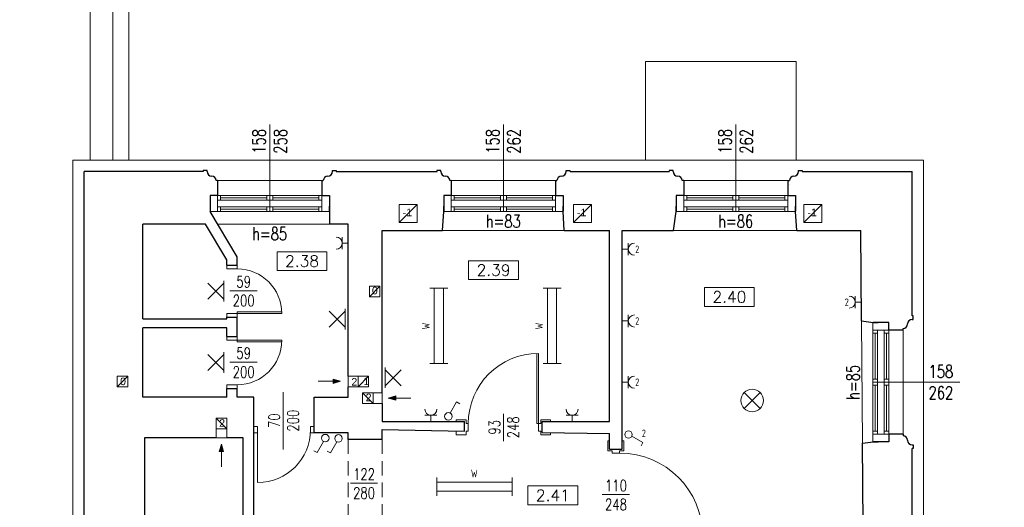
# Model space of a CAD drawing. Header units: millimetres. Extents: x 7052 to 69970, y -1719 to 15326.
# Tile 97 of 160: x 44945 to 46249, y 13429 to 14074. Entities that reach past the tile are written whole.
import ezdxf

# ---------------------------------------------------------------- set-up
doc = ezdxf.new("R2010")
doc.units = ezdxf.units.MM
doc.linetypes.add('HIDDEN', pattern=[9.525, 6.35, -3.175])
for name, color, linetype, lineweight in [('m_cienka', 7, 'Continuous', 5), ('m_elektryka', 10, 'Continuous', 5), ('m_stolarka', 7, 'Continuous', 9), ('m_tekst', 7, 'Continuous', 13), ('m_wentylacja', 7, 'Continuous', 5), ('m_widok', 7, 'Continuous', 9), ('m_ściany', 7, 'Continuous', 30)]:
    doc.layers.add(name, color=color, linetype=linetype, lineweight=lineweight)
doc.styles.add('DIM', font='dim', dxfattribs={"width": 0.75})
doc.styles.add('ROMANS', font='Romans.shx', dxfattribs={"height": 0.2})
doc.styles.get("Standard").update_dxf_attribs({"font": 'arial.ttf'})
doc.styles.add('styl1', font='simplex.shx', dxfattribs={"width": 0.75})

# ---------------------------------------------------------------- blocks, each defined once
blk = doc.blocks.new('strz')
at = {"layer": 'm_wentylacja', "ltscale": 2}
h = blk.add_hatch(color=0, dxfattribs=at)
h.paths.add_polyline_path([(0, 9.8), (-2.9, 9.8), (0, 0)])
h.paths.add_polyline_path([(2.9, 9.8), (0, 9.8), (0, 0)])
at = {"layer": 'm_wentylacja', "color": 0, "ltscale": 2}
for p, q in [((0, 0), (0, 29.8)), ((0, 0), (-2.9, 9.8)), ((-2.9, 9.8), (2.9, 9.8)), ((0, 0), (2.9, 9.8))]:
    blk.add_line(p, q, dxfattribs=at)
blk = doc.blocks.new('świetlówka 2')
at = {"layer": 'm_elektryka', "color": 0, "ltscale": 0.4}
for p, q in [((-100, -6), (-100, 0)), ((0, -6), (0, 0)), ((-100, -6), (0, -6)), ((-100, -12), (-100, -6)), ((-100, -18), (-100, -12)), ((0, -12), (0, -6)), ((0, -18), (0, -12)), ((-100, -18), (0, -18)), ((-100, -24), (-100, -18)), ((0, -24), (0, -18))]:
    blk.add_line(p, q, dxfattribs=at)
blk = doc.blocks.new('oświetlenie')
at = {"layer": 'm_elektryka', "color": 0}
for p, q in [((10.6, 10.6), (-10.6, -10.6)), ((-10.6, 10.6), (10.6, -10.6))]:
    blk.add_line(p, q, dxfattribs=at)
blk = doc.blocks.new('oprawa ścienna')
at = {"layer": 'm_elektryka', "color": 0, "ltscale": 0.4}
blk.add_line((10.6, 13.6), (10.6, -13.6), dxfattribs=at)
at = {"layer": 'm_elektryka', "color": 0}
for p, q in [((10.6, 10.6), (-10.6, -10.6)), ((-10.6, 10.6), (10.6, -10.6))]:
    blk.add_line(p, q, dxfattribs=at)
blk = doc.blocks.new('właczn ik pojedynczy')
at = {"layer": 'm_elektryka', "color": 0}
for p in [(-12.4, 12.7), (0, 0)]:
    blk.add_line(p, (-14.8, 8.3), dxfattribs=at)
blk.add_circle((4.4, -2.4), 5, dxfattribs=at)
blk = doc.blocks.new('gniazdo z u')
at = {"layer": 'm_elektryka', "color": 0}
for p, q in [((-20, -10), (0, -10)), ((-10, -20), (-10, -10))]:
    blk.add_line(p, q, dxfattribs=at)
blk.add_arc((-10, 0), 10, 180, 0, dxfattribs=at)

msp = doc.modelspace()

# ---------------------------------------------------------------- linework, layer by layer
at = {"layer": 'm_cienka', "ltscale": 3}
for p, q in [((45276.1, 13820.6), (45276.1, 13935.6)), ((45585.6, 13820.6), (45585.6, 13935.6)), ((45893.4, 13820.6), (45893.4, 13935.6)), ((46075.1, 13594.5), (46190.1, 13594.5))]:
    msp.add_line(p, q, dxfattribs=at)
at = {"layer": 'm_cienka', "ltscale": 2}
for p, q in [((45207.1, 13861.4), (45345.1, 13861.4)), ((45516.6, 13861.4), (45654.6, 13861.4)), ((45824.4, 13861.4), (45962.4, 13861.4)), ((45355.1, 13803.5), (45207.3, 13803.5)), ((45666.1, 13795.5), (45505.1, 13795.5)), ((45811.1, 13795.5), (45974.1, 13795.5)), ((45259.5, 13715.4), (45223.4, 13715.4)), ((46061.3, 13513.5), (46060, 13675.5)), ((46115, 13525.5), (46115, 13663.5)), ((45259.5, 13620.9), (45223.4, 13620.9)), ((45294, 13581.4), (45294, 13505.3)), ((45585.6, 13552.6), (45585.6, 13516.5)), ((45419, 13460.8), (45382.9, 13460.8)), ((45752.7, 13445.6), (45716.5, 13445.6))]:
    msp.add_line(p, q, dxfattribs=at)
at = {"layer": 'm_cienka'}
for p, q in [((45285.9, 13767.2), (45285.9, 13742.2)), ((45351.9, 13767.2), (45285.9, 13767.2)), ((45351.9, 13742.2), (45351.9, 13767.2)), ((45539.6, 13755.3), (45539.6, 13730.3)), ((45605.6, 13755.3), (45539.6, 13755.3)), ((45605.6, 13730.3), (45605.6, 13755.3)), ((45285.9, 13742.2), (45351.9, 13742.2)), ((45539.6, 13730.3), (45605.6, 13730.3)), ((45852, 13719.8), (45852, 13694.8)), ((45918, 13719.8), (45852, 13719.8)), ((45918, 13694.8), (45918, 13719.8)), ((45852, 13694.8), (45918, 13694.8)), ((45618.1, 13457.1), (45618.1, 13432.1)), ((45684.1, 13457.1), (45618.1, 13457.1)), ((45684.1, 13432.1), (45684.1, 13457.1)), ((45618.1, 13432.1), (45684.1, 13432.1))]:
    msp.add_line(p, q, dxfattribs=at)
at = {"layer": 'm_cienka', "linetype": 'HIDDEN', "ltscale": 3}
for p, q in [((45380.1, 13518.6), (45380.1, 13396.6)), ((45425.1, 13518.6), (45425.1, 13396.6))]:
    msp.add_line(p, q, dxfattribs=at)
at = {"layer": 'm_cienka', "ltscale": 4}
msp.add_lwpolyline([(45773.7, 13888.5), (45973.5, 13888.5), (45973.5, 14019.1), (45773.7, 14019.1)], close=True, dxfattribs=at)
at = {"layer": 'm_cienka', "ltscale": 2}
msp.add_lwpolyline([(43320.1, 11428.9), (45014.1, 11428.9), (45014.1, 10975.4), (46142.1, 10975.4), (46142.1, 12167.5), (46249.1, 12167.5), (46249.1, 12691.5), (46142.1, 12691.5), (46142.1, 13888.5), (45015.1, 13888.5), (45015.1, 12674.8), (43761.1, 12674.8)], dxfattribs=at)
at = {"layer": 'm_elektryka', "ltscale": 2}
msp.add_circle((45915.1, 13570.2), 15, dxfattribs=at)
at = {"layer": 'm_stolarka', "ltscale": 2}
for p, q in [((45355.1, 13841.5), (45197.1, 13841.5)), ((45207.1, 13820.6), (45207.1, 13841.5)), ((45211.1, 13835.6), (45211.1, 13841.5)), ((45211.1, 13838.6), (45272.1, 13838.6)), ((45272.1, 13835.6), (45272.1, 13841.5)), ((45276.1, 13835.6), (45276.1, 13841.5)), ((45280.1, 13835.6), (45280.1, 13841.5)), ((45280.1, 13838.6), (45341.1, 13838.6)), ((45341.1, 13835.6), (45341.1, 13841.5)), ((45345.1, 13820.6), (45345.1, 13841.5)), ((45664.6, 13841.5), (45506.6, 13841.5)), ((45516.6, 13820.6), (45516.6, 13841.5)), ((45520.6, 13835.6), (45520.6, 13841.5)), ((45520.6, 13838.6), (45581.6, 13838.6)), ((45581.6, 13835.6), (45581.6, 13841.5)), ((45585.6, 13835.6), (45585.6, 13841.5)), ((45589.6, 13835.6), (45589.6, 13841.5)), ((45589.6, 13838.6), (45650.6, 13838.6)), ((45650.6, 13835.6), (45650.6, 13841.5)), ((45654.6, 13820.6), (45654.6, 13841.5)), ((45972.4, 13841.5), (45814.4, 13841.5)), ((45824.4, 13820.6), (45824.4, 13841.5)), ((45828.4, 13835.6), (45828.4, 13841.5)), ((45828.4, 13838.6), (45889.4, 13838.6)), ((45889.4, 13835.6), (45889.4, 13841.5)), ((45893.4, 13835.6), (45893.4, 13841.5)), ((45897.4, 13835.6), (45897.4, 13841.5)), ((45897.4, 13838.6), (45958.4, 13838.6)), ((45958.4, 13835.6), (45958.4, 13841.5)), ((45962.4, 13820.6), (45962.4, 13841.5)), ((45345.1, 13835.6), (45207.1, 13835.6)), ((45345.1, 13826.6), (45207.1, 13826.6)), ((45211.1, 13820.6), (45211.1, 13826.6)), ((45272.1, 13820.6), (45272.1, 13826.6)), ((45276.1, 13820.6), (45276.1, 13826.6)), ((45280.1, 13820.6), (45280.1, 13826.6)), ((45341.1, 13820.6), (45341.1, 13826.6)), ((45654.6, 13835.6), (45516.6, 13835.6)), ((45654.6, 13826.6), (45516.6, 13826.6)), ((45520.6, 13820.6), (45520.6, 13826.6)), ((45581.6, 13820.6), (45581.6, 13826.6)), ((45585.6, 13820.6), (45585.6, 13826.6)), ((45589.6, 13820.6), (45589.6, 13826.6)), ((45650.6, 13820.6), (45650.6, 13826.6)), ((45962.4, 13835.6), (45824.4, 13835.6)), ((45962.4, 13826.6), (45824.4, 13826.6)), ((45828.4, 13820.6), (45828.4, 13826.6)), ((45889.4, 13820.6), (45889.4, 13826.6)), ((45893.4, 13820.6), (45893.4, 13826.6)), ((45897.4, 13820.6), (45897.4, 13826.6)), ((45958.4, 13820.6), (45958.4, 13826.6)), ((45355.1, 13820.6), (45197.1, 13820.6)), ((45211.1, 13823.6), (45272.1, 13823.6)), ((45280.1, 13823.6), (45341.1, 13823.6)), ((45664.6, 13820.6), (45506.6, 13820.6)), ((45520.6, 13823.6), (45581.6, 13823.6)), ((45589.6, 13823.6), (45650.6, 13823.6)), ((45972.4, 13820.6), (45814.4, 13820.6)), ((45828.4, 13823.6), (45889.4, 13823.6)), ((45897.4, 13823.6), (45958.4, 13823.6)), ((45219.1, 13744.5), (45219.1, 13749.5)), ((45219.1, 13749.5), (45233.1, 13749.5)), ((45233.1, 13749.5), (45233.1, 13744.5)), ((45233.1, 13744.5), (45219.1, 13744.5)), ((45233.1, 13744.5), (45233.1, 13744.5)), ((45219.1, 13680.5), (45219.1, 13685.5)), ((45219.1, 13685.5), (45233.1, 13685.5)), ((45233.1, 13687.5), (45292.1, 13687.5)), ((45233.1, 13685.5), (45233.1, 13687.5)), ((45233.1, 13685.5), (45233.1, 13680.5)), ((45233.1, 13685.5), (45292.1, 13685.5)), ((45292.1, 13685.5), (45292.1, 13685.5)), ((45233.1, 13680.5), (45219.1, 13680.5)), ((46075.1, 13673.5), (46075.1, 13515.5)), ((46096, 13673.5), (46096, 13515.5)), ((46075.2, 13663.5), (46096.1, 13663.5)), ((46075.2, 13659.5), (46081.2, 13659.5)), ((46078.1, 13598.5), (46078.1, 13659.5)), ((46081.1, 13663.5), (46081.1, 13525.5)), ((46090.1, 13663.5), (46090.1, 13525.5)), ((46090.2, 13659.5), (46096.1, 13659.5)), ((46093.1, 13598.5), (46093.1, 13659.5)), ((45219.1, 13655), (45219.1, 13650)), ((45233.1, 13655), (45219.1, 13655)), ((45219.1, 13650), (45233.1, 13650)), ((45233.1, 13650), (45233.1, 13655)), ((45233.1, 13650), (45292.1, 13650)), ((45233.1, 13650), (45233.1, 13648)), ((45233.1, 13648), (45292.1, 13648)), ((45292.1, 13650), (45292.1, 13650)), ((45630.1, 13539.6), (45630.1, 13632.6)), ((45632.1, 13539.6), (45632.1, 13632.6)), ((45632.1, 13632.6), (45632.1, 13632.6)), ((45233.1, 13591), (45219.1, 13591)), ((45219.1, 13591), (45219.1, 13586)), ((45233.1, 13586), (45233.1, 13591)), ((45233.1, 13591), (45233.1, 13591)), ((46075.1, 13598.5), (46081.1, 13598.5)), ((46075.1, 13594.5), (46081.1, 13594.5)), ((46075.1, 13590.5), (46081.1, 13590.5)), ((46078.1, 13529.5), (46078.1, 13590.5)), ((46090.1, 13598.5), (46096, 13598.5)), ((46090.1, 13594.5), (46096, 13594.5)), ((46090.1, 13590.5), (46096, 13590.5)), ((46093.1, 13529.5), (46093.1, 13590.5)), ((45219.1, 13586), (45233.1, 13586)), ((45536.1, 13544.6), (45523.1, 13544.6)), ((45523.1, 13544.6), (45523.1, 13542.6)), ((45536.1, 13539.6), (45536.1, 13544.6)), ((45536.1, 13539.6), (45539.1, 13539.6)), ((45539.1, 13529.6), (45539.1, 13539.6)), ((45539.1, 13539.6), (45539.1, 13539.6)), ((45630.1, 13539.6), (45632.1, 13539.6)), ((45635.1, 13539.6), (45632.1, 13539.6)), ((45632.1, 13529.6), (45632.1, 13539.6)), ((45635.1, 13539.6), (45635.1, 13544.6)), ((45635.1, 13544.6), (45648.1, 13544.6)), ((45648.1, 13544.6), (45648.1, 13542.6)), ((45523.1, 13524.6), (45523.2, 13529.9)), ((45536.1, 13524.6), (45536.1, 13529.6)), ((45536.1, 13529.6), (45539.1, 13529.6)), ((45635.1, 13529.6), (45632.1, 13529.6)), ((45635.1, 13524.6), (45635.1, 13529.6)), ((45648.1, 13524.6), (45648.1, 13527.9)), ((46075.1, 13529.5), (46081.1, 13529.5)), ((46075.1, 13525.5), (46096, 13525.5)), ((46090.1, 13529.5), (46096, 13529.5)), ((45536.1, 13524.6), (45523.1, 13524.6)), ((45635.1, 13524.6), (45648.1, 13524.6)), ((45724.1, 13503.6), (45724.1, 13516.6)), ((45724.1, 13516.6), (45726.1, 13516.6)), ((45745.1, 13516.6), (45743.1, 13516.6)), ((45745.1, 13503.6), (45745.1, 13516.6)), ((45724.1, 13503.6), (45729.6, 13503.6)), ((45729.6, 13503.6), (45729.6, 13500.6)), ((45729.6, 13500.6), (45739.6, 13500.6)), ((45739.6, 13503.6), (45739.6, 13500.6)), ((45739.6, 13503.6), (45745.1, 13503.6)), ((45739.6, 13500.6), (45739.6, 13500.6))]:
    msp.add_line(p, q, dxfattribs=at)
at = {"layer": 'm_stolarka', "ltscale": 3}
for p, q in [((45260.1, 13535.6), (45255.1, 13535.6)), ((45255.1, 13527.6), (45260.1, 13527.6)), ((45260.1, 13527.6), (45260.1, 13535.6)), ((45260.1, 13531.6), (45260.1, 13461.6)), ((45330.1, 13527.6), (45330.1, 13535.6)), ((45330.1, 13535.6), (45335.1, 13535.6)), ((45335.1, 13527.6), (45330.1, 13527.6))]:
    msp.add_line(p, q, dxfattribs=at)
at = {"layer": 'm_stolarka', "ltscale": 2}
for centre, radius, start, end in [((45233.1, 13685.5), 59, 0, 90), ((45233.1, 13650), 59, 270, 0), ((45632.1, 13539.6), 93, 90, 180), ((45739.6, 13390.6), 110, 0, 90)]:
    msp.add_arc(centre, radius, start, end, dxfattribs=at)
at = {"layer": 'm_stolarka', "ltscale": 3}
msp.add_arc((45260.1, 13531.6), 70, 270, 0, dxfattribs=at)
at = {"layer": 'm_wentylacja', "ltscale": 2}
for p, q in [((45447.4, 13805.9), (45471.4, 13829.9)), ((45678.4, 13805.9), (45702.3, 13829.9)), ((45983.5, 13805.9), (46007.5, 13829.9)), ((45408.1, 13707.4), (45422.1, 13721.4)), ((45074, 13588.4), (45088, 13602.4)), ((45393.1, 13588.4), (45407.1, 13602.4)), ((45413.1, 13580.4), (45399.1, 13580.4)), ((45399.1, 13580.4), (45399.1, 13566.4)), ((45413.1, 13566.4), (45399.1, 13580.4)), ((45413.1, 13566.4), (45413.1, 13580.4)), ((45413.1, 13580.4), (45425.1, 13580.4)), ((45425.1, 13566.4), (45425.1, 13580.4)), ((45399.1, 13566.4), (45413.1, 13566.4)), ((45425.1, 13566.4), (45413.1, 13566.4)), ((45219.1, 13546.6), (45205.1, 13546.6)), ((45205.1, 13546.6), (45205.1, 13532.6)), ((45219.1, 13532.6), (45205.1, 13546.6)), ((45219.1, 13546.6), (45219.1, 13532.6)), ((45205.1, 13520.6), (45205.1, 13532.6)), ((45205.1, 13532.6), (45219.1, 13532.6)), ((45219.1, 13532.6), (45219.1, 13520.6)), ((45205.1, 13520.6), (45219.1, 13520.6))]:
    msp.add_line(p, q, dxfattribs=at)
at = {"layer": 'm_wentylacja', "ltscale": 3}
for p, q in [((45393.1, 13602.4), (45380.1, 13602.4)), ((45380.1, 13602.4), (45380.1, 13588.4)), ((45393.1, 13588.4), (45380.1, 13588.4))]:
    msp.add_line(p, q, dxfattribs=at)
at = {"layer": 'm_wentylacja', "ltscale": 2}
for points in [[(45447.5, 13805.9), (45471.4, 13805.9), (45471.4, 13829.9), (45447.5, 13829.9)], [(45678.4, 13805.9), (45702.3, 13805.9), (45702.3, 13829.9), (45678.4, 13829.9)], [(45983.6, 13805.9), (46007.5, 13805.9), (46007.5, 13829.9), (45983.6, 13829.9)], [(45422.1, 13707.4), (45408.1, 13707.4), (45408.1, 13721.4), (45422.1, 13721.4)], [(45088, 13588.4), (45074, 13588.4), (45074, 13602.4), (45088, 13602.4)], [(45407.1, 13588.4), (45393.1, 13588.4), (45393.1, 13602.4), (45407.1, 13602.4)]]:
    msp.add_lwpolyline(points, close=True, dxfattribs=at)
at = {"layer": 'm_widok', "ltscale": 2}
for p, q in [((45038.3, 14438.5), (45038.3, 13888.5)), ((45068.3, 14438.5), (45068.3, 13888.5)), ((45089.3, 14438.5), (45089.3, 13888.5))]:
    msp.add_line(p, q, dxfattribs=at)
at = {"layer": 'm_ściany', "ltscale": 2}
for p, q in [((45030.1, 13323.1), (45030.1, 13873.5)), ((45188.1, 13873.5), (45030.1, 13873.5)), ((45193.1, 13874.9), (45188.1, 13874.9)), ((45188.1, 13874.9), (45188.1, 13873.5)), ((45193.1, 13873.4), (45193.1, 13874.9)), ((45199.1, 13867.4), (45199.1, 13867.4)), ((45353.1, 13867.4), (45353.1, 13867.4)), ((45359.1, 13873.4), (45359.1, 13874.9)), ((45359.1, 13874.9), (45364.1, 13874.9)), ((45364.1, 13874.9), (45364.1, 13873.5)), ((45364.1, 13873.5), (45498.1, 13873.5)), ((45502.6, 13874.9), (45497.6, 13874.9)), ((45497.6, 13874.9), (45497.6, 13873.5)), ((45502.6, 13873.4), (45502.6, 13874.9)), ((45508.6, 13867.4), (45508.6, 13867.4)), ((45662.6, 13867.4), (45662.6, 13867.4)), ((45668.6, 13873.4), (45668.6, 13874.9)), ((45668.6, 13874.9), (45673.6, 13874.9)), ((45673.6, 13874.9), (45673.6, 13873.5)), ((45674.1, 13873.5), (45805.4, 13873.5)), ((45810.4, 13874.9), (45805.4, 13874.9)), ((45805.4, 13874.9), (45805.4, 13873.5)), ((45810.4, 13873.4), (45810.4, 13874.9)), ((45816.4, 13867.4), (45816.4, 13867.4)), ((45970.4, 13867.4), (45970.4, 13867.4)), ((45976.4, 13873.4), (45976.4, 13874.9)), ((45976.4, 13874.9), (45981.4, 13874.9)), ((45981.4, 13874.9), (45981.4, 13873.5)), ((45981.4, 13873.5), (46127.1, 13873.5)), ((46127.1, 13682.5), (46127.1, 13873.5)), ((45207.1, 13861.4), (45205.1, 13861.4)), ((45205.1, 13861.4), (45205.1, 13861.4)), ((45207.1, 13861.4), (45207.1, 13841.5)), ((45345.1, 13861.4), (45345.1, 13841.5)), ((45345.1, 13861.4), (45347.1, 13861.4)), ((45347.1, 13861.4), (45347.1, 13861.4)), ((45516.6, 13861.4), (45514.6, 13861.4)), ((45514.6, 13861.4), (45514.6, 13861.4)), ((45516.6, 13861.4), (45516.6, 13841.5)), ((45654.6, 13861.4), (45654.6, 13841.5)), ((45654.6, 13861.4), (45656.6, 13861.4)), ((45824.4, 13861.4), (45822.4, 13861.4)), ((45822.4, 13861.4), (45822.4, 13861.4)), ((45824.4, 13861.4), (45824.4, 13841.5)), ((45962.4, 13861.4), (45962.4, 13841.5)), ((45962.4, 13861.4), (45964.4, 13861.4)), ((45964.4, 13856.2), (45964.4, 13856.2)), ((45207.1, 13841.5), (45197.1, 13841.5)), ((45345.1, 13841.5), (45355.1, 13841.5)), ((45355.1, 13841.5), (45355.1, 13820.7)), ((45506.6, 13841.5), (45506.6, 13820.7)), ((45516.6, 13841.5), (45506.6, 13841.5)), ((45654.6, 13841.5), (45664.6, 13841.5)), ((45664.6, 13841.5), (45664.6, 13820.7)), ((45814.4, 13841.5), (45814.4, 13820.7)), ((45824.4, 13841.5), (45814.4, 13841.5)), ((45962.4, 13841.5), (45972.4, 13841.5)), ((45972.4, 13841.5), (45972.4, 13820.7)), ((45355.1, 13820.6), (45355.1, 13827.4)), ((45506.6, 13820.6), (45506.6, 13827.4)), ((45664.6, 13820.6), (45664.6, 13827.4)), ((45814.4, 13820.6), (45814.4, 13827.4)), ((45972.4, 13820.6), (45972.4, 13827.4)), ((45233.1, 13760.5), (45197.1, 13820.6)), ((45505.1, 13795.5), (45506.6, 13820.6)), ((45666.1, 13795.5), (45664.6, 13820.6)), ((45811.1, 13795.5), (45814.4, 13820.6)), ((45974.1, 13795.5), (45972.4, 13820.6)), ((45191, 13803.5), (45108.1, 13803.5)), ((45108.1, 13678.5), (45108.1, 13803.5)), ((45219.1, 13756.6), (45191, 13803.5)), ((45380.1, 13803.5), (45355.1, 13803.5)), ((45380.1, 13602.4), (45380.1, 13803.5)), ((45425.1, 13795.5), (45505.1, 13795.5)), ((45425.1, 13580.4), (45425.1, 13795.5)), ((45666.1, 13795.5), (45726.1, 13795.5)), ((45726.1, 13542.6), (45726.1, 13795.5)), ((45743.1, 13505.6), (45743.1, 13795.5)), ((45743.1, 13795.5), (45811.1, 13795.5)), ((45974.1, 13795.5), (46059.1, 13795.5)), ((45233.1, 13749.5), (45233.1, 13760.5)), ((45219.1, 13749.5), (45219.1, 13756.6)), ((45219.1, 13749.5), (45233.1, 13749.5)), ((46128.5, 13682.5), (46127.1, 13682.5)), ((46128.5, 13677.5), (46128.5, 13682.5)), ((45219.1, 13678.5), (45219.1, 13680.5)), ((45219.1, 13680.5), (45233.1, 13680.5)), ((45233.1, 13655), (45233.1, 13680.5)), ((46060, 13675.5), (46075.2, 13673.5)), ((46075.1, 13673.5), (46081.9, 13673.5)), ((46096, 13673.5), (46075.2, 13673.5)), ((46096.1, 13663.5), (46096.1, 13673.5)), ((46121, 13671.5), (46121, 13671.5)), ((46127, 13677.5), (46128.5, 13677.5)), ((45219.1, 13666.5), (45108.1, 13666.5)), ((45108.1, 13574.5), (45108.1, 13666.5)), ((45219.1, 13655), (45219.1, 13666.5)), ((46115, 13663.5), (46096, 13663.5)), ((46115, 13663.5), (46115, 13665.5)), ((46115, 13665.5), (46115, 13665.5)), ((45219.1, 13655), (45233.1, 13655)), ((45219.1, 13574.5), (45219.1, 13586)), ((45219.1, 13586), (45233.1, 13586)), ((45233.1, 13574.5), (45233.1, 13586)), ((45380.1, 13574.5), (45380.1, 13588.4)), ((45219.1, 13574.5), (45108.1, 13574.5)), ((45255.1, 13574.5), (45233.1, 13574.5)), ((45255.1, 13526.6), (45255.1, 13574.5)), ((45335.1, 13574.6), (45380.1, 13574.6)), ((45335.1, 13527.6), (45335.1, 13574.6)), ((45425.1, 13566.4), (45425.1, 13542.6)), ((45425.1, 13542.6), (45534.1, 13542.6)), ((45533.9, 13529.8), (45534.1, 13542.6)), ((45637.1, 13542.6), (45726.1, 13542.6)), ((45637.1, 13528), (45637.1, 13542.6)), ((45255.1, 13253.6), (45255.1, 13526.6)), ((45380.1, 13518.6), (45380.1, 13527.6)), ((45425.1, 13518.6), (45425.1, 13531.6)), ((45726.1, 13505.6), (45726.1, 13526.6)), ((46115, 13525.5), (46096, 13525.5)), ((46096, 13525.5), (46096, 13515.5)), ((46115, 13525.5), (46115, 13523.5)), ((45205.1, 13520.6), (45110.1, 13520.6)), ((45110.1, 13520.6), (45110.1, 13366.6)), ((45241.1, 13520.6), (45219.1, 13520.6)), ((45241.1, 13366.6), (45241.1, 13520.6)), ((46061.3, 13513.5), (46075.2, 13515.5)), ((46075.1, 13515.5), (46081.9, 13515.5)), ((46096, 13515.5), (46075.2, 13515.5)), ((46115, 13523.5), (46115, 13523.5)), ((46121, 13517.5), (46121, 13517.5)), ((45726.1, 13505.6), (45743.1, 13505.6)), ((46127, 13511.5), (46128.5, 13511.5)), ((46128.5, 13506.5), (46127.1, 13506.5)), ((46127.1, 13309.6), (46127.1, 13506.5)), ((46128.5, 13511.5), (46128.5, 13506.5))]:
    msp.add_line(p, q, dxfattribs=at)
at = {"layer": 'm_ściany', "ltscale": 3}
for p, q in [((45197.1, 13841.5), (45197.1, 13820.6)), ((45355.1, 13841.5), (45355.1, 13803.5)), ((46060, 13675.5), (46059.1, 13795.5)), ((45108.1, 13678.5), (45219.1, 13678.5)), ((45380.1, 13527.6), (45335.1, 13527.6)), ((45425.1, 13531.6), (45533.9, 13529.8)), ((45637.1, 13528), (45726.1, 13526.6)), ((45425.1, 13518.6), (45380.1, 13518.6)), ((46062.1, 13406.6), (46061.3, 13513.5))]:
    msp.add_line(p, q, dxfattribs=at)
at = {"layer": 'm_ściany', "ltscale": 2}
for centre, start, end in [((45199.1, 13873.4), 180, 270), ((45199.1, 13861.4), 0, 90), ((45353.1, 13861.4), 90, 180), ((45353.1, 13873.4), 270, 0), ((45508.6, 13873.4), 180, 270), ((45508.6, 13861.4), 0, 90), ((45662.6, 13861.4), 90, 180), ((45662.6, 13873.4), 270, 0), ((45816.4, 13873.4), 180, 270), ((45816.4, 13861.4), 0, 90), ((45970.4, 13861.4), 90, 180), ((45970.4, 13873.4), 270, 0), ((46115, 13671.5), 270, 0), ((46127, 13671.5), 90, 180), ((46115, 13517.5), 0, 90), ((46127, 13517.5), 180, 270)]:
    msp.add_arc(centre, 6, start, end, dxfattribs=at)

# ---------------------------------------------------------------- block references
at = {"layer": 'm_elektryka', "xscale": 0.8, "yscale": 0.8, "zscale": 0.8}
for p, rotation in [((45364.1, 13786.5), 90), ((45759.1, 13762.5), 270), ((46043.6, 13708.5), 90), ((45759.1, 13667.5), 270), ((45759.1, 13586.5), 270)]:
    msp.add_blockref('gniazdo z u', p, dxfattribs=dict(at, rotation=rotation))
at = {"layer": 'm_elektryka'}
for name, p in [('oprawa ścienna', (45204.5, 13715)), ('oprawa ścienna', (45365.5, 13677.9)), ('oprawa ścienna', (45204.5, 13620.5)), ('oświetlenie', (45915.1, 13570.2))]:
    msp.add_blockref(name, p, dxfattribs=at)
for name, p, rotation in [('świetlówka 2', (45512.1, 13619), 270), ('świetlówka 2', (45662.1, 13619), 270), ('właczn ik pojedynczy', (45515.2, 13553.6), 270), ('właczn ik pojedynczy', (45347.3, 13516), 90), ('właczn ik pojedynczy', (45364.8, 13515.7), 90), ('właczn ik pojedynczy', (45755.7, 13522.8), 180), ('świetlówka 2', (45497.3, 13444.2), 180)]:
    msp.add_blockref(name, p, dxfattribs=dict(at, rotation=rotation))
at = {"layer": 'm_elektryka', "xscale": -1}
msp.add_blockref('oprawa ścienna', (45439.7, 13600.4), dxfattribs=at)
at = {"layer": 'm_elektryka', "xscale": 0.8, "yscale": 0.8, "zscale": 0.8}
for p in [(45497.6, 13558.6), (45684.6, 13558.6)]:
    msp.add_blockref('gniazdo z u', p, dxfattribs=at)
at = {"layer": 'm_wentylacja', "rotation": 90}
msp.add_blockref('strz', (45370, 13595.7), dxfattribs=at)
at = {"layer": 'm_wentylacja', "xscale": -1}
for p, rotation in [((45433.2, 13573.4), 270), ((45212.1, 13512.4), 180)]:
    msp.add_blockref('strz', p, dxfattribs=dict(at, rotation=rotation))

# ---------------------------------------------------------------- texts
at = {"layer": 'm_elektryka', "char_height": 10, "attachment_point": 1, "style": 'DIM'}
for s, insert in [('2', (45760.2, 13775.4)), ('2', (46037.7, 13705.3)), ('2', (45760.2, 13680.4)), ('2', (45760.2, 13599.4)), ('2', (45768.9, 13531.7)), ('W', (45542.6, 13478.5))]:
    msp.add_mtext_dynamic_manual_height_columns(s, width=54.427, gutter_width=75, heights=[0], dxfattribs=dict(at, insert=insert))
at = {"layer": 'm_elektryka', "char_height": 10, "attachment_point": 1, "rotation": 90, "style": 'DIM'}
for insert in [(45477.9, 13664.3), (45627.9, 13664.3)]:
    msp.add_mtext_dynamic_manual_height_columns('W', width=54.427, gutter_width=75, heights=[0], dxfattribs=dict(at, insert=insert))
at = {"layer": 'm_tekst', "ltscale": 3, "attachment_point": 5, "rotation": 90, "style": 'styl1'}
for s, width, insert, char_height in [('158\\P258', 67.252, (45276.1, 13913.3), 17), ('158\\P262', 67.252, (45585.6, 13913.3), 17), ('158\\P262', 67.252, (45893.4, 13913.3), 17), ('h=85', 67.252, (46048.8, 13594.3), 17), ('70\\P200', 53.057, (45294.5, 13543.5), 15), ('93\\P248', 53.057, (45586.2, 13534.7), 15)]:
    msp.add_mtext_dynamic_manual_height_columns(s, width=width, gutter_width=350, heights=[0], dxfattribs=dict(at, insert=insert, char_height=char_height))
at = {"layer": 'm_tekst', "ltscale": 3, "attachment_point": 5, "style": 'styl1'}
for s, width, insert, char_height in [('h=83', 67.252, (45585.5, 13807.6), 17), ('h=86', 67.252, (45893.3, 13807.6), 17), ('h=85', 67.252, (45276, 13791), 17), ('59\\P200', 53.057, (45241.6, 13714.9), 15), ('59\\P200', 53.057, (45241.6, 13620.4), 15), ('158\\P262', 67.252, (46165.1, 13594.5), 17), ('122\\P280', 53.057, (45401.1, 13460.2), 15), ('110\\P248', 53.057, (45734.7, 13445), 15)]:
    msp.add_mtext_dynamic_manual_height_columns(s, width=width, gutter_width=350, heights=[0], dxfattribs=dict(at, insert=insert, char_height=char_height))
at = {"layer": 'm_tekst', "char_height": 15, "attachment_point": 5, "style": 'ROMANS'}
for s, insert in [('2.38', (45318.9, 13754.7)), ('2.39', (45572.6, 13742.8)), ('2.40', (45885, 13707.3)), ('2.41', (45651.1, 13444.6))]:
    msp.add_mtext_dynamic_manual_height_columns(s, width=50, gutter_width=1, heights=[0], dxfattribs=dict(at, insert=insert))
at = {"layer": 'm_wentylacja', "ltscale": 2, "char_height": 10, "width": 70.617, "attachment_point": 1}
for s, insert in [('-1', (45452.2, 13824.2)), ('-1', (45683.1, 13824.2)), ('-1', (45988.3, 13824.2)), ('0', (45411.5, 13720.8)), ('0', (45077.9, 13600.5)), ('2', (45384.3, 13599.9)), ('1', (45400.2, 13600.7)), ('2', (45403.2, 13579.3)), ('2', (45209.2, 13545.4))]:
    msp.add_mtext(s, dxfattribs=dict(at, insert=insert))

doc.saveas('drawing.dxf')
